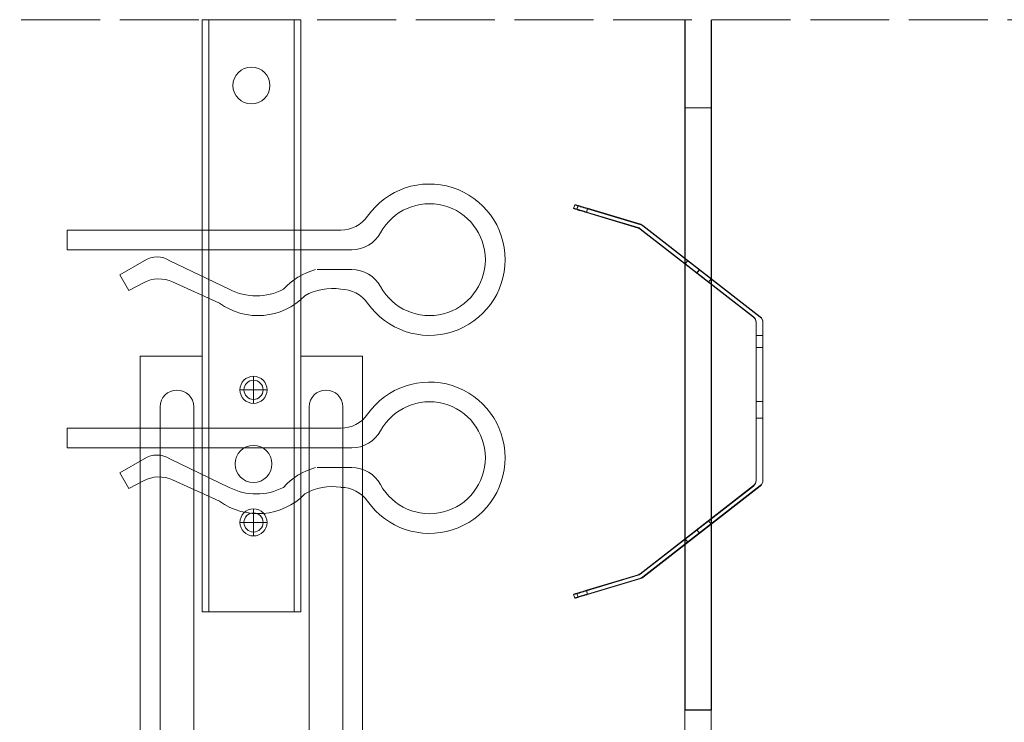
# Model space of a CAD drawing. Header units: millimetres. Extents: x 1525 to 3128, y 652 to 1560.
# Tile 8 of 9: x 2828 to 2978, y 1454 to 1560. Entities that reach past the tile are written whole.
import ezdxf

# ---------------------------------------------------------------- set-up
doc = ezdxf.new("R2010")
doc.units = ezdxf.units.MM
doc.linetypes.add('ACAD_ISO02W100', pattern=[15, 12, -3])
doc.layers.add('_RIGIPS AKCESORIA', color=7, linetype='Continuous', lineweight=18)
doc.layers.add('PRZERYWANA', color=7, linetype='ACAD_ISO02W100', lineweight=9)
doc.layers.add('wełna', color=7, linetype='BATTING')
doc.linetypes.add('BATTING', pattern='A,0.00254,-2.54,[134,ltypeshp.shx,S=2.54,R=0,X=-2.54,Y=0],-5.08,[134,ltypeshp.shx,S=2.54,R=180,X=2.54,Y=0],-2.54', length=10.16254)

# ---------------------------------------------------------------- blocks, each defined once
blk = doc.blocks.new('wieszak noniuszowy widok')
for p, q in [((367.75, 93.63), (382.75, 93.63)), ((367.75, 3.63), (367.75, 93.63)), ((368.75, 3.63), (368.75, 93.63)), ((381.75, 3.63), (381.75, 93.63)), ((382.75, 3.63), (382.75, 93.63)), ((367.75, 42.47), (358.34, 42.47)), ((358.34, -30.29), (358.34, 42.47)), ((392.15, 42.47), (382.75, 42.47)), ((392.15, 42.47), (392.15, -30.29)), ((392.15, 42.47), (392.15, -30.29)), ((374.93, 39.42), (374.93, 35.32)), ((372.87, 37.38), (376.99, 37.38)), ((361.34, -36.95), (361.34, 34.79)), ((361.34, 34.79), (361.34, -36.95)), ((366.47, 34.79), (366.47, -36.95)), ((366.47, -36.95), (366.47, 34.79)), ((384.02, -36.95), (384.02, 34.79)), ((384.02, 34.79), (384.02, -36.95)), ((389.14, 34.79), (389.14, -36.95)), ((389.14, 34.79), (389.14, -36.95)), ((374.93, 19.27), (374.93, 15.17)), ((372.87, 17.23), (376.99, 17.23)), ((367.75, 3.63), (382.75, 3.63)), ((348.22, -30.29), (358.37, -30.29)), ((348.44, -30.29), (348.44, -38.17)), ((349.43, -30.29), (349.43, -38.17)), ((353.28, -30.29), (353.28, -38.17)), ((353.8, -30.29), (353.8, -38.17)), ((357.85, -30.29), (357.85, -63.08)), ((358.37, -30.29), (358.37, -63.08)), ((392.13, -30.29), (392.13, -63.08)), ((392.15, -30.29), (392.15, -60.01)), ((392.15, -30.29), (392.15, -60.01)), ((402.37, -30.29), (392.16, -30.29)), ((392.64, -30.29), (392.64, -63.08)), ((396.7, -30.29), (396.7, -38.17)), ((397.21, -30.29), (397.21, -38.17)), ((401.07, -30.29), (401.07, -38.17)), ((402.06, -30.29), (402.06, -38.17)), ((348.13, -38.17), (355.47, -38.17)), ((350.32, -38.17), (350.32, -45.34)), ((351.68, -45.34), (351.68, -38.17)), ((353.44, -45.34), (353.44, -38.17)), ((355.47, -38.17), (355.47, -45.34)), ((395.03, -45.34), (395.03, -38.17)), ((395.03, -38.17), (402.39, -38.17)), ((397.05, -38.17), (397.05, -45.34)), ((398.82, -38.17), (398.82, -45.34)), ((400.18, -45.34), (400.18, -38.17)), ((348.11, -42.32), (348.14, -42.29)), ((348.11, -42.37), (348.11, -42.32)), ((348.12, -42.43), (348.11, -42.37)), ((348.15, -42.51), (348.12, -42.43)), ((348.14, -42.29), (348.17, -42.28)), ((348.19, -42.61), (348.15, -42.51)), ((348.17, -42.28), (348.23, -42.28)), ((349.22, -42.28), (348.19, -42.28)), ((348.26, -42.72), (348.19, -42.61)), ((348.23, -42.28), (348.31, -42.3)), ((348.34, -42.84), (348.26, -42.72)), ((348.31, -42.3), (348.41, -42.34)), ((348.45, -43), (348.34, -42.84)), ((348.41, -42.34), (348.53, -42.39)), ((348.44, -42.99), (348.44, -60.01)), ((348.58, -43.18), (348.45, -43)), ((349.57, -43.07), (348.5, -43.07)), ((348.53, -42.39), (348.66, -42.46)), ((348.72, -43.37), (348.58, -43.18)), ((348.66, -42.46), (348.81, -42.54)), ((348.89, -43.59), (348.72, -43.37)), ((348.81, -42.54), (348.96, -42.63)), ((348.96, -42.63), (349.14, -42.73)), ((349.15, -42.29), (349.13, -42.32)), ((349.13, -42.32), (349.13, -42.36)), ((349.13, -42.36), (349.14, -42.41)), ((349.14, -42.41), (349.16, -42.47)), ((349.14, -42.73), (349.38, -42.88)), ((349.18, -42.28), (349.15, -42.29)), ((349.16, -42.47), (349.19, -42.54)), ((349.22, -42.28), (349.18, -42.28)), ((349.19, -42.54), (349.24, -42.62)), ((349.28, -42.28), (349.22, -42.28)), ((349.24, -42.62), (349.3, -42.71)), ((349.34, -42.29), (349.28, -42.28)), ((349.3, -42.71), (349.44, -42.91)), ((349.43, -42.32), (349.34, -42.29)), ((349.38, -42.88), (349.66, -43.05)), ((349.52, -42.35), (349.43, -42.32)), ((349.43, -42.9), (349.43, -60.01)), ((349.44, -42.91), (349.55, -43.05)), ((349.62, -42.4), (349.52, -42.35)), ((349.55, -43.05), (349.68, -43.2)), ((349.74, -42.46), (349.62, -42.4)), ((349.66, -43.05), (349.96, -43.25)), ((350.92, -43.07), (349.68, -43.07)), ((349.68, -43.2), (349.82, -43.37)), ((349.88, -42.52), (349.74, -42.46)), ((349.82, -43.37), (349.98, -43.56)), ((350.03, -42.6), (349.88, -42.52)), ((349.96, -43.25), (350.28, -43.46)), ((350.2, -42.69), (350.03, -42.6)), ((350.38, -42.79), (350.2, -42.69)), ((350.58, -42.89), (350.38, -42.79)), ((350.78, -43), (350.58, -42.89)), ((351, -43.12), (350.78, -43)), ((351.23, -43.25), (351, -43.12)), ((351.48, -43.37), (351.23, -43.25)), ((351.99, -43.64), (351.48, -43.37)), ((399.02, -43.37), (398.51, -43.64)), ((399.26, -43.25), (399.02, -43.37)), ((399.49, -43.12), (399.26, -43.25)), ((399.71, -43), (399.49, -43.12)), ((399.58, -43.07), (400.82, -43.07)), ((399.92, -42.89), (399.71, -43)), ((400.12, -42.79), (399.92, -42.89)), ((400.3, -42.69), (400.12, -42.79)), ((400.21, -43.46), (400.54, -43.25)), ((400.46, -42.6), (400.3, -42.69)), ((400.62, -42.52), (400.46, -42.6)), ((400.52, -43.56), (400.68, -43.37)), ((400.54, -43.25), (400.84, -43.05)), ((400.76, -42.46), (400.62, -42.52)), ((400.68, -43.37), (400.82, -43.2)), ((400.88, -42.4), (400.76, -42.46)), ((400.82, -43.2), (400.95, -43.05)), ((400.84, -43.05), (401.12, -42.88)), ((400.98, -42.35), (400.88, -42.4)), ((400.93, -43.07), (402, -43.07)), ((400.95, -43.05), (401.06, -42.91)), ((401.07, -42.32), (400.98, -42.35)), ((401.06, -42.91), (401.2, -42.71)), ((401.15, -42.29), (401.07, -42.32)), ((401.07, -42.9), (401.07, -60.01)), ((401.12, -42.88), (401.36, -42.73)), ((401.22, -42.28), (401.15, -42.29)), ((401.2, -42.71), (401.26, -42.62)), ((401.27, -42.28), (401.22, -42.28)), ((401.26, -42.62), (401.3, -42.54)), ((401.32, -42.28), (401.27, -42.28)), ((401.27, -42.28), (402.31, -42.28)), ((401.3, -42.54), (401.34, -42.47)), ((401.35, -42.29), (401.32, -42.28)), ((401.34, -42.47), (401.36, -42.41)), ((401.36, -42.32), (401.35, -42.29)), ((401.37, -42.36), (401.36, -42.32)), ((401.36, -42.41), (401.37, -42.36)), ((401.36, -42.73), (401.54, -42.63)), ((401.54, -42.63), (401.69, -42.54)), ((401.77, -43.37), (401.61, -43.59)), ((401.69, -42.54), (401.84, -42.46)), ((401.92, -43.18), (401.77, -43.37)), ((401.84, -42.46), (401.97, -42.39)), ((402.05, -43), (401.92, -43.18)), ((401.97, -42.39), (402.09, -42.34)), ((402.16, -42.84), (402.05, -43)), ((402.06, -42.99), (402.06, -60.01)), ((402.09, -42.34), (402.18, -42.3)), ((402.24, -42.72), (402.16, -42.84)), ((402.18, -42.3), (402.26, -42.28)), ((402.3, -42.61), (402.24, -42.72)), ((402.26, -42.28), (402.33, -42.28)), ((402.35, -42.51), (402.3, -42.61)), ((402.33, -42.28), (402.36, -42.29)), ((402.38, -42.43), (402.35, -42.51)), ((402.36, -42.29), (402.39, -42.32)), ((402.39, -42.37), (402.38, -42.43)), ((402.39, -42.32), (402.39, -42.37)), ((349.08, -43.83), (348.89, -43.59)), ((349.28, -44.08), (349.08, -43.83)), ((349.49, -44.34), (349.28, -44.08)), ((349.72, -44.62), (349.49, -44.34)), ((350.01, -44.98), (349.72, -44.62)), ((349.98, -43.56), (350.15, -43.76)), ((350.15, -43.76), (350.34, -43.96)), ((350.28, -43.46), (350.63, -43.68)), ((350.34, -43.96), (350.54, -44.17)), ((350.54, -44.17), (350.75, -44.4)), ((350.63, -43.68), (350.99, -43.91)), ((350.75, -44.4), (350.97, -44.63)), ((350.97, -44.63), (351.19, -44.86)), ((350.99, -43.91), (351.36, -44.14)), ((351.19, -44.86), (351.43, -45.11)), ((351.36, -44.14), (351.74, -44.37)), ((351.74, -44.37), (352.07, -44.57)), ((352.52, -43.92), (351.99, -43.64)), ((352.07, -44.57), (352.41, -44.78)), ((352.41, -44.78), (352.77, -44.98)), ((353.08, -44.19), (352.52, -43.92)), ((353.43, -44.35), (353.08, -44.19)), ((353.8, -44.52), (353.43, -44.35)), ((354.66, -44.92), (353.8, -44.52)), ((353.8, -44.52), (353.8, -60.01)), ((396.7, -44.52), (395.84, -44.92)), ((397.07, -44.35), (396.7, -44.52)), ((396.7, -44.52), (396.7, -60.01)), ((397.42, -44.19), (397.07, -44.35)), ((397.98, -43.92), (397.42, -44.19)), ((397.73, -44.98), (398.09, -44.78)), ((398.51, -43.64), (397.98, -43.92)), ((398.09, -44.78), (398.43, -44.57)), ((398.43, -44.57), (398.76, -44.37)), ((398.76, -44.37), (399.13, -44.14)), ((399.07, -45.11), (399.3, -44.86)), ((399.13, -44.14), (399.51, -43.91)), ((399.3, -44.86), (399.53, -44.63)), ((399.51, -43.91), (399.87, -43.68)), ((399.53, -44.63), (399.74, -44.4)), ((399.74, -44.4), (399.96, -44.17)), ((399.87, -43.68), (400.21, -43.46)), ((399.96, -44.17), (400.16, -43.96)), ((400.16, -43.96), (400.35, -43.76)), ((400.35, -43.76), (400.52, -43.56)), ((400.78, -44.62), (400.49, -44.98)), ((401.01, -44.34), (400.78, -44.62)), ((401.22, -44.08), (401.01, -44.34)), ((401.42, -43.83), (401.22, -44.08)), ((401.61, -43.59), (401.42, -43.83)), ((350.32, -45.34), (350.01, -44.98)), ((351.68, -45.34), (350.32, -45.34)), ((351.43, -45.11), (351.68, -45.34)), ((352.77, -44.98), (353.14, -45.18)), ((353.14, -45.18), (353.28, -45.26)), ((353.28, -45.26), (353.36, -45.3)), ((353.28, -45.26), (353.28, -60.01)), ((353.36, -45.3), (353.44, -45.34)), ((355.47, -45.34), (353.44, -45.34)), ((355.47, -45.34), (354.66, -44.92)), ((395.84, -44.92), (395.03, -45.34)), ((395.03, -45.34), (397.05, -45.34)), ((397.05, -45.34), (397.13, -45.3)), ((397.13, -45.3), (397.21, -45.26)), ((397.21, -45.26), (397.36, -45.18)), ((397.21, -45.26), (397.21, -60.01)), ((397.36, -45.18), (397.73, -44.98)), ((398.82, -45.34), (399.07, -45.11)), ((398.82, -45.34), (400.18, -45.34)), ((400.49, -44.98), (400.18, -45.34)), ((348.11, -60.01), (361.93, -60.01)), ((355.57, -63.08), (355.57, -60.01)), ((356.08, -60.01), (356.08, -63.08)), ((361.93, -60.01), (361.93, -61.55)), ((361.93, -60.01), (361.93, -61.55)), ((388.57, -60.01), (388.57, -61.55)), ((402.39, -60.01), (388.57, -60.01)), ((388.57, -60.01), (388.57, -61.55)), ((394.42, -63.08), (394.42, -60.01)), ((394.93, -60.01), (394.93, -63.08)), ((370.64, -61.55), (361.93, -61.55)), ((370.64, -61.55), (370.64, -63.08)), ((370.64, -61.55), (370.64, -63.08)), ((388.57, -61.55), (379.86, -61.55)), ((379.86, -61.55), (379.86, -63.08)), ((379.86, -61.55), (379.86, -63.08)), ((357.85, -63.08), (355.57, -63.08)), ((356.08, -63.08), (355.57, -63.08)), ((356.08, -63.08), (358.37, -63.08)), ((358.37, -63.08), (357.85, -63.08)), ((379.86, -63.08), (370.64, -63.08)), ((370.64, -63.08), (379.86, -63.08)), ((392.13, -63.08), (394.42, -63.08)), ((392.64, -63.08), (392.13, -63.08)), ((394.93, -63.08), (392.64, -63.08)), ((394.93, -63.08), (394.42, -63.08))]:
    blk.add_line(p, q)
for centre, radius in [((375.25, 83.63), 2.81), ((374.93, 37.38), 2.06), ((374.93, 37.38), 1.46), ((374.93, 26.11), 2.81), ((374.93, 17.23), 2.06), ((374.93, 17.23), 1.46)]:
    blk.add_circle(centre, radius)
for centre, start, end in [((363.91, 34.79), 0, 180), ((386.58, 34.79), 0, 180), ((363.91, -36.95), 180, 0), ((386.58, -36.95), 180, 0)]:
    blk.add_arc(centre, 2.56, start, end)
blk = doc.blocks.new('klamra')
at = {"layer": '_RIGIPS AKCESORIA'}
for p, q in [((6831.19, 2764.92), (6831.19, 2808.19)), ((6834.19, 2802.92), (6834.19, 2808.19)), ((6828.19, 2764.92), (6828.19, 2806.53)), ((6832.87, 2780.55), (6837.19, 2789.57)), ((6839.31, 2788.09), (6836.06, 2780.95)), ((6832.86, 2776.63), (6835, 2772.92)), ((6836.19, 2776.54), (6837.38, 2774.29)), ((6835, 2772.92), (6837.38, 2774.29)), ((6831.19, 2764.92), (6828.19, 2764.92))]:
    blk.add_line(p, q, dxfattribs=at)
for centre, radius, start, end in [((6832.69, 2820.02), 11.5, 305.1527, 234.8473), ((6832.69, 2820.02), 8.5, 298.7822, 241.2178), ((6826.19, 2808.19), 5, 0, 61.2178), ((6839.19, 2808.19), 5, 118.7822, 180), ((6823.19, 2806.53), 5, 0, 54.8473), ((6842.19, 2806.53), 5, 125.1527, 180), ((6845.23, 2805.18), 8.16, 170.4436, 210.2847), ((6843.93, 2805.32), 10.09, 195.2653, 228.1308), ((6831.19, 2793.92), 10, 324.3132, 45.573), ((6829.23, 2793.69), 8.97, 332.6387, 27.3613), ((6835.87, 2778.58), 3.59, 146.8414, 212.9715), ((6840.61, 2778.88), 5, 155.5109, 207.8622)]:
    blk.add_arc(centre, radius, start, end, dxfattribs=at)
blk = doc.blocks.new('Sprezyna 2 bok')
at = {"lineweight": 0}
for points in [[(-77.71, 92.32), (-77.54, 92.87)], [(-75.58, 92.25), (-67.5, 89.83), (-67.5, 89.9), (-75.58, 92.33), (-75.7, 92.36), (-75.82, 92.39), (-75.93, 92.42), (-76.04, 92.46), (-76.15, 92.49), (-76.25, 92.52), (-76.35, 92.55), (-76.45, 92.57), (-76.54, 92.6), (-76.63, 92.63), (-76.71, 92.65), (-76.79, 92.67), (-76.87, 92.69), (-76.94, 92.72), (-77, 92.73), (-77.07, 92.75), (-77.13, 92.77), (-77.19, 92.78), (-77.23, 92.8), (-77.28, 92.81), (-77.33, 92.82), (-77.37, 92.83), (-77.41, 92.84), (-77.44, 92.85), (-77.46, 92.86), (-77.49, 92.87), (-77.5, 92.87), (-77.52, 92.87), (-77.53, 92.87), (-77.54, 92.87), (-77.53, 92.87), (-77.52, 92.87), (-77.5, 92.86), (-77.49, 92.85), (-77.46, 92.84), (-77.44, 92.83), (-77.41, 92.82), (-77.37, 92.81), (-77.33, 92.8), (-77.28, 92.78), (-77.23, 92.77), (-77.19, 92.75), (-77.13, 92.73), (-77.07, 92.71), (-77, 92.69), (-76.94, 92.67), (-76.87, 92.65), (-76.79, 92.63), (-76.71, 92.6), (-76.63, 92.57), (-76.54, 92.55), (-76.45, 92.51), (-76.35, 92.49), (-76.25, 92.46), (-76.15, 92.42), (-76.04, 92.39), (-75.93, 92.36), (-75.82, 92.33), (-75.7, 92.28), (-75.58, 92.25)], [(-75.74, 91.69), (-75.87, 91.73), (-75.99, 91.76), (-76.1, 91.79), (-76.21, 91.83), (-76.32, 91.87), (-76.42, 91.9), (-76.52, 91.92), (-76.61, 91.96), (-76.7, 91.99), (-76.79, 92.01), (-76.87, 92.04), (-76.96, 92.06), (-77.03, 92.09), (-77.1, 92.11), (-77.18, 92.14), (-77.23, 92.15), (-77.3, 92.17), (-77.36, 92.19), (-77.41, 92.21), (-77.46, 92.23), (-77.5, 92.23), (-77.54, 92.25), (-77.57, 92.26), (-77.6, 92.28), (-77.63, 92.28), (-77.65, 92.29), (-77.67, 92.3), (-77.68, 92.3), (-77.7, 92.31), (-77.71, 92.32), (-77.7, 92.32), (-77.68, 92.31), (-77.67, 92.31), (-77.65, 92.3), (-77.63, 92.3), (-77.6, 92.29), (-77.57, 92.28), (-77.54, 92.28), (-77.5, 92.26), (-77.46, 92.25), (-77.41, 92.23), (-77.36, 92.23), (-77.3, 92.21), (-77.23, 92.19), (-77.18, 92.17), (-77.1, 92.15), (-77.03, 92.14), (-76.96, 92.11), (-76.87, 92.09), (-76.79, 92.06), (-76.7, 92.04), (-76.61, 92.01), (-76.52, 91.99), (-76.42, 91.96), (-76.32, 91.93), (-76.21, 91.9), (-76.1, 91.87), (-75.99, 91.83), (-75.87, 91.8), (-75.74, 91.76), (-67.88, 89.4), (-67.88, 89.33)], [(-77.19, 92.18), (-77.03, 92.74)], [(-77.19, 92.14), (-77.03, 92.7)], [(-75.74, 91.76), (-75.58, 92.33)], [(-75.58, 92.25), (-75.74, 91.69), (-67.88, 89.33)], [(-67.17, 89.73), (-67.33, 89.83), (-67.5, 89.9)], [(-67.41, 89.8), (-67.41, 89.87)], [(-67.88, 89.4), (-67.71, 89.34), (-67.56, 89.23)], [(-67.56, 89.16), (-67.71, 89.25), (-67.88, 89.33)], [(-67.79, 89.3), (-67.79, 89.37)], [(-67.71, 89.25), (-67.71, 89.34)], [(-67.63, 89.21), (-67.63, 89.29)], [(-50.34, 75.76), (-67.56, 89.16), (-67.56, 89.23), (-50.34, 75.84), (-50.34, 75.76)], [(-67.56, 89.16), (-67.56, 89.23)], [(-67.5, 89.83), (-67.33, 89.75), (-67.17, 89.66)], [(-67.33, 89.75), (-67.33, 89.83)], [(-67.25, 89.7), (-67.25, 89.78)], [(-67.17, 89.66), (-49.32, 75.76), (-49.32, 75.84), (-67.17, 89.73), (-67.17, 89.66)], [(-67.17, 89.66), (-67.17, 89.73)], [(-60.72, 83.88), (-60.33, 84.37)], [(-58.96, 82.5), (-58.89, 82.44), (-58.82, 82.39), (-58.75, 82.33), (-58.67, 82.27), (-58.6, 82.21), (-58.53, 82.16), (-58.46, 82.1), (-58.39, 82.05), (-58.32, 81.99), (-58.25, 81.94), (-58.18, 81.89), (-58.12, 81.84), (-58.05, 81.79), (-57.99, 81.74), (-57.93, 81.7), (-57.87, 81.65), (-57.81, 81.61), (-57.76, 81.56), (-57.71, 81.52), (-57.65, 81.48), (-57.6, 81.44), (-57.56, 81.41), (-57.51, 81.37), (-57.47, 81.34), (-57.43, 81.31), (-57.4, 81.28), (-57.36, 81.26), (-57.33, 81.23), (-57.3, 81.21), (-57.27, 81.19), (-57.25, 81.17), (-57.23, 81.16), (-57.21, 81.15), (-57.2, 81.13), (-57.19, 81.12), (-57.18, 81.12), (-57.17, 81.12), (-57.17, 81.12), (-57.18, 81.12), (-57.19, 81.13), (-57.21, 81.15), (-57.22, 81.16), (-57.24, 81.17), (-57.26, 81.19), (-57.29, 81.21), (-57.31, 81.23), (-57.35, 81.26), (-57.38, 81.28), (-57.41, 81.31), (-57.45, 81.34), (-57.49, 81.37), (-57.53, 81.41), (-57.58, 81.44), (-57.63, 81.48), (-57.68, 81.52), (-57.73, 81.56), (-57.79, 81.61), (-57.85, 81.65), (-57.9, 81.7), (-57.96, 81.74), (-58.03, 81.79), (-58.09, 81.84), (-58.16, 81.89), (-58.22, 81.94), (-58.29, 81.99), (-58.35, 82.05), (-58.43, 82.1), (-58.49, 82.16), (-58.57, 82.21), (-58.64, 82.27), (-58.71, 82.33), (-58.79, 82.39), (-58.86, 82.44), (-58.93, 82.5), (-59.01, 82.56), (-59.08, 82.61), (-59.15, 82.66), (-59.22, 82.72), (-59.29, 82.78), (-59.37, 82.84), (-59.44, 82.89), (-59.51, 82.94), (-59.58, 83), (-59.65, 83.05), (-59.71, 83.11), (-59.78, 83.15), (-59.84, 83.2), (-59.9, 83.25), (-59.97, 83.3), (-60.02, 83.34), (-60.08, 83.39), (-60.14, 83.43), (-60.19, 83.47), (-60.24, 83.51), (-60.29, 83.55), (-60.33, 83.59), (-60.38, 83.62), (-60.42, 83.65), (-60.47, 83.68), (-60.5, 83.71), (-60.53, 83.74), (-60.56, 83.76), (-60.6, 83.79), (-60.62, 83.8), (-60.65, 83.82), (-60.66, 83.83), (-60.68, 83.85), (-60.69, 83.86), (-60.7, 83.87), (-60.71, 83.88), (-60.72, 83.88), (-60.71, 83.87), (-60.7, 83.86), (-60.69, 83.85), (-60.67, 83.83), (-60.65, 83.82), (-60.63, 83.8), (-60.6, 83.79), (-60.58, 83.76), (-60.55, 83.74), (-60.51, 83.71), (-60.48, 83.68), (-60.44, 83.65), (-60.4, 83.62), (-60.36, 83.59), (-60.31, 83.55), (-60.26, 83.51), (-60.21, 83.47), (-60.16, 83.43), (-60.11, 83.39), (-60.05, 83.34), (-59.99, 83.3), (-59.93, 83.25), (-59.87, 83.2), (-59.8, 83.15), (-59.74, 83.11), (-59.67, 83.05), (-59.61, 83), (-59.54, 82.94), (-59.47, 82.89), (-59.4, 82.84), (-59.33, 82.78), (-59.25, 82.72), (-59.18, 82.66), (-59.11, 82.61), (-59.03, 82.56), (-58.96, 82.5)], [(-58.57, 82.99), (-58.5, 82.93), (-58.43, 82.88), (-58.36, 82.82), (-58.29, 82.76), (-58.21, 82.7), (-58.14, 82.66), (-58.07, 82.6), (-58, 82.54), (-57.94, 82.49), (-57.86, 82.43), (-57.8, 82.39), (-57.73, 82.34), (-57.67, 82.29), (-57.61, 82.24), (-57.54, 82.19), (-57.49, 82.15), (-57.43, 82.1), (-57.37, 82.06), (-57.32, 82.02), (-57.26, 81.98), (-57.21, 81.93), (-57.17, 81.9), (-57.12, 81.87), (-57.08, 81.84), (-57.04, 81.8), (-57.01, 81.78), (-56.98, 81.75), (-56.94, 81.73), (-56.91, 81.71), (-56.89, 81.69), (-56.86, 81.66), (-56.85, 81.66), (-56.83, 81.64), (-56.81, 81.63), (-56.81, 81.62), (-56.8, 81.62), (-56.79, 81.62), (-56.79, 81.61), (-56.79, 81.62), (-56.8, 81.62), (-56.81, 81.63), (-56.82, 81.64), (-56.84, 81.66), (-56.85, 81.66), (-56.88, 81.69), (-56.9, 81.71), (-56.93, 81.73), (-56.96, 81.75), (-56.99, 81.78), (-57.03, 81.8), (-57.07, 81.84), (-57.11, 81.87), (-57.15, 81.9), (-57.2, 81.93), (-57.25, 81.98), (-57.3, 82.02), (-57.35, 82.06), (-57.4, 82.1), (-57.46, 82.15), (-57.52, 82.19), (-57.58, 82.24), (-57.64, 82.29), (-57.71, 82.34), (-57.77, 82.39), (-57.84, 82.43), (-57.9, 82.49), (-57.97, 82.54), (-58.04, 82.6), (-58.11, 82.66), (-58.18, 82.7), (-58.25, 82.76), (-58.33, 82.82), (-58.4, 82.88), (-58.48, 82.93), (-58.55, 82.99), (-58.62, 83.05), (-58.69, 83.11), (-58.76, 83.16), (-58.84, 83.22), (-58.91, 83.28), (-58.98, 83.33), (-59.06, 83.38), (-59.12, 83.44), (-59.2, 83.49), (-59.26, 83.55), (-59.33, 83.6), (-59.39, 83.65), (-59.46, 83.7), (-59.52, 83.74), (-59.58, 83.79), (-59.64, 83.84), (-59.7, 83.88), (-59.75, 83.92), (-59.8, 83.97), (-59.86, 84.01), (-59.91, 84.05), (-59.95, 84.08), (-60, 84.11), (-60.04, 84.15), (-60.08, 84.18), (-60.11, 84.2), (-60.15, 84.24), (-60.18, 84.26), (-60.21, 84.28), (-60.24, 84.3), (-60.26, 84.32), (-60.28, 84.33), (-60.29, 84.34), (-60.31, 84.35), (-60.32, 84.36), (-60.33, 84.37), (-60.33, 84.37), (-60.33, 84.37), (-60.33, 84.36), (-60.32, 84.35), (-60.3, 84.34), (-60.29, 84.33), (-60.27, 84.32), (-60.24, 84.3), (-60.22, 84.28), (-60.2, 84.26), (-60.16, 84.24), (-60.13, 84.2), (-60.1, 84.18), (-60.06, 84.15), (-60.02, 84.11), (-59.97, 84.08), (-59.93, 84.05), (-59.88, 84.01), (-59.83, 83.97), (-59.78, 83.92), (-59.72, 83.88), (-59.66, 83.84), (-59.61, 83.79), (-59.55, 83.74), (-59.48, 83.7), (-59.42, 83.65), (-59.35, 83.6), (-59.29, 83.55), (-59.22, 83.49), (-59.16, 83.44), (-59.08, 83.38), (-59.02, 83.33), (-58.94, 83.28), (-58.87, 83.22), (-58.8, 83.16), (-58.72, 83.11), (-58.65, 83.05), (-58.57, 82.99)], [(-58.95, 82.51), (-58.57, 83.01)], [(-58.95, 82.48), (-58.57, 82.98)], [(-57.17, 81.12), (-56.79, 81.61)], [(-50.34, 75.84), (-50.17, 75.68), (-50.05, 75.48), (-49.98, 75.26), (-49.94, 75.03)], [(-49.94, 74.96), (-49.98, 75.19), (-50.05, 75.41), (-50.17, 75.61), (-50.34, 75.76)], [(-50.17, 75.61), (-50.17, 75.68)], [(-50.05, 75.41), (-50.05, 75.48)], [(-49.98, 75.19), (-49.98, 75.26)], [(-49.94, 50.92), (-49.94, 74.96), (-49.94, 75.03), (-49.94, 51), (-49.94, 50.92)], [(-49.94, 74.96), (-49.94, 75.03)], [(-48.93, 75.03), (-48.95, 75.26), (-49.03, 75.48), (-49.15, 75.68), (-49.32, 75.84)], [(-49.32, 75.76), (-49.15, 75.61), (-49.03, 75.41), (-48.95, 75.19), (-48.93, 74.96)], [(-49.15, 75.61), (-49.15, 75.68)], [(-49.03, 75.41), (-49.03, 75.48)], [(-48.95, 75.19), (-48.95, 75.26)], [(-48.93, 74.96), (-48.93, 50.92), (-48.93, 51), (-48.93, 75.03), (-48.93, 74.96)], [(-48.93, 74.96), (-48.93, 75.03)], [(-49.94, 71.18), (-49.94, 71.58), (-49.94, 71.97), (-49.94, 72.34), (-49.94, 72.68), (-49.94, 72.99), (-49.94, 73.25), (-49.94, 73.45), (-49.94, 73.61), (-49.94, 73.71), (-49.94, 73.73), (-49.94, 73.71), (-49.94, 73.61), (-49.94, 73.45), (-49.94, 73.25), (-49.94, 72.99), (-49.94, 72.68), (-49.94, 72.34), (-49.94, 71.97), (-49.94, 71.58), (-49.94, 71.18), (-48.93, 71.18)], [(-49.94, 71.18), (-49.94, 71.58), (-49.94, 71.97), (-49.94, 72.34), (-49.94, 72.68), (-49.94, 72.99), (-49.94, 73.25), (-49.94, 73.45), (-49.94, 73.61), (-49.94, 73.71), (-49.94, 73.73), (-49.94, 73.71), (-49.94, 73.61), (-49.94, 73.45), (-49.94, 73.25), (-49.94, 72.99), (-49.94, 72.68), (-49.94, 72.34), (-49.94, 71.97), (-49.94, 71.58), (-49.94, 71.18), (-48.93, 71.18)], [(-48.93, 72.99), (-49.94, 72.99), (-48.93, 72.99)], [(-48.93, 72.99), (-49.94, 72.99), (-48.93, 72.99)], [(-49.94, 69.62), (-49.94, 69.27), (-49.94, 68.92), (-49.94, 68.6), (-49.94, 68.31), (-49.94, 68.06), (-49.94, 67.85), (-49.94, 67.7), (-49.94, 67.61), (-49.94, 67.58), (-49.94, 67.61), (-49.94, 67.7), (-49.94, 67.85), (-49.94, 68.06), (-49.94, 68.31), (-49.94, 68.6), (-49.94, 68.92), (-49.94, 69.27), (-49.94, 69.62), (-49.94, 69.98), (-49.94, 70.32), (-49.94, 70.64), (-49.94, 70.94), (-49.94, 71.19), (-49.94, 71.4), (-49.94, 71.54), (-49.94, 71.63), (-49.94, 71.67), (-49.94, 71.63), (-49.94, 71.54), (-49.94, 71.4), (-49.94, 71.19), (-49.94, 70.94), (-49.94, 70.64), (-49.94, 70.32), (-49.94, 69.98), (-49.94, 69.62)], [(-49.94, 65.52), (-49.94, 65.45), (-49.94, 65.32), (-49.94, 65.13), (-49.94, 64.9), (-49.94, 64.61), (-49.94, 64.28), (-49.94, 63.92), (-49.94, 63.54), (-49.94, 63.14), (-49.94, 62.75), (-49.94, 62.36), (-49.94, 61.97), (-49.94, 61.62), (-49.94, 61.3), (-49.94, 61.02), (-49.94, 60.79), (-49.94, 60.61), (-49.94, 60.49), (-49.94, 60.43), (-49.94, 60.43), (-49.94, 60.5), (-49.94, 60.62), (-49.94, 60.8), (-49.94, 61.04), (-49.94, 61.32), (-49.94, 61.65), (-49.94, 62), (-49.94, 62.38), (-49.94, 62.78), (-49.94, 63.18), (-49.94, 63.57), (-49.94, 63.95), (-49.94, 64.31), (-49.94, 64.63), (-49.94, 64.91), (-49.94, 65.15), (-49.94, 65.33), (-49.94, 65.46), (-49.94, 65.53)], [(-48.93, 62.74), (-48.93, 62.34), (-48.93, 61.96), (-48.93, 61.58), (-48.93, 61.23), (-48.93, 60.9), (-48.93, 60.62), (-48.93, 60.38), (-48.93, 60.19), (-48.93, 60.05), (-48.93, 59.96), (-48.93, 59.93), (-48.93, 59.96), (-48.93, 60.05), (-48.93, 60.19), (-48.93, 60.38), (-48.93, 60.62), (-48.93, 60.9), (-48.93, 61.23), (-48.93, 61.58), (-48.93, 61.96), (-48.93, 62.34), (-48.93, 62.74), (-48.93, 63.14), (-48.93, 63.54), (-48.93, 63.91), (-48.93, 64.27), (-48.93, 64.58), (-48.93, 64.87), (-48.93, 65.11), (-48.93, 65.31), (-48.93, 65.44), (-48.93, 65.53), (-48.93, 65.56), (-48.93, 65.53), (-48.93, 65.44), (-48.93, 65.31), (-48.93, 65.11), (-48.93, 64.87), (-48.93, 64.58), (-48.93, 64.27), (-48.93, 63.91), (-48.93, 63.54), (-48.93, 63.14), (-48.93, 62.74)], [(-48.93, 65.52), (-48.93, 65.53), (-48.93, 65.46), (-48.93, 65.33), (-48.93, 65.15), (-48.93, 64.91), (-48.93, 64.63), (-48.93, 64.31), (-48.93, 63.95), (-48.93, 63.57), (-48.93, 63.18), (-48.93, 62.78), (-48.93, 62.38), (-48.93, 62), (-48.93, 61.65), (-48.93, 61.32), (-48.93, 61.04), (-48.93, 60.8), (-48.93, 60.62), (-48.93, 60.5), (-48.93, 60.43), (-48.93, 60.43), (-48.93, 60.49), (-48.93, 60.61), (-48.93, 60.79), (-48.93, 61.02), (-48.93, 61.3), (-48.93, 61.62), (-48.93, 61.97), (-48.93, 62.36), (-48.93, 62.75), (-48.93, 63.14), (-48.93, 63.54), (-48.93, 63.92), (-48.93, 64.28), (-48.93, 64.61), (-48.93, 64.9), (-48.93, 65.13), (-48.93, 65.32), (-48.93, 65.45), (-48.93, 65.52)], [(-49.94, 62.99), (-48.93, 62.99)], [(-49.94, 62.96), (-48.93, 62.96)], [(-49.94, 60.43), (-48.93, 60.43)], [(-49.94, 56.33), (-49.94, 55.98), (-49.94, 55.64), (-49.94, 55.31), (-49.94, 55.02), (-49.94, 54.77), (-49.94, 54.56), (-49.94, 54.42), (-49.94, 54.32), (-49.94, 54.28), (-49.94, 54.32), (-49.94, 54.42), (-49.94, 54.56), (-49.94, 54.77), (-49.94, 55.02), (-49.94, 55.31), (-49.94, 55.64), (-49.94, 55.98), (-49.94, 56.33), (-49.94, 56.69), (-49.94, 57.04), (-49.94, 57.35), (-49.94, 57.65), (-49.94, 57.9), (-49.94, 58.1), (-49.94, 58.26), (-49.94, 58.35), (-49.94, 58.38), (-49.94, 58.35), (-49.94, 58.26), (-49.94, 58.1), (-49.94, 57.9), (-49.94, 57.65), (-49.94, 57.35), (-49.94, 57.04), (-49.94, 56.69), (-49.94, 56.33)], [(-50.34, 50.19), (-50.17, 50.35), (-50.05, 50.55), (-49.98, 50.76), (-49.94, 51)], [(-49.94, 50.92), (-49.98, 50.69), (-50.05, 50.48), (-50.17, 50.28), (-50.34, 50.12)], [(-49.94, 50.92), (-49.94, 51)], [(-48.93, 51), (-48.95, 50.76), (-49.03, 50.55), (-49.15, 50.35), (-49.32, 50.19)], [(-49.32, 50.12), (-49.15, 50.28), (-49.03, 50.48), (-48.95, 50.69), (-48.93, 50.92)], [(-48.93, 50.92), (-48.93, 51)], [(-67.56, 36.72), (-50.34, 50.12), (-50.34, 50.19), (-67.56, 36.8), (-67.56, 36.72)], [(-49.32, 50.12), (-67.17, 36.23), (-67.17, 36.3), (-49.32, 50.19), (-49.32, 50.12)], [(-50.17, 50.28), (-50.17, 50.35)], [(-50.05, 50.48), (-50.05, 50.55)], [(-49.98, 50.69), (-49.98, 50.76)], [(-49.15, 50.28), (-49.15, 50.35)], [(-49.03, 50.48), (-49.03, 50.55)], [(-48.95, 50.69), (-48.95, 50.76)], [(-58.96, 43.45), (-59.03, 43.4), (-59.11, 43.35), (-59.18, 43.29), (-59.25, 43.23), (-59.33, 43.17), (-59.4, 43.12), (-59.47, 43.06), (-59.54, 43.01), (-59.61, 42.95), (-59.67, 42.9), (-59.74, 42.85), (-59.8, 42.8), (-59.87, 42.75), (-59.93, 42.7), (-59.99, 42.65), (-60.05, 42.61), (-60.11, 42.56), (-60.16, 42.52), (-60.21, 42.48), (-60.26, 42.44), (-60.31, 42.4), (-60.36, 42.36), (-60.4, 42.33), (-60.44, 42.3), (-60.48, 42.27), (-60.51, 42.24), (-60.55, 42.22), (-60.58, 42.19), (-60.6, 42.17), (-60.63, 42.15), (-60.65, 42.13), (-60.67, 42.12), (-60.69, 42.1), (-60.7, 42.09), (-60.71, 42.08), (-60.72, 42.08), (-60.71, 42.08), (-60.7, 42.08), (-60.69, 42.09), (-60.68, 42.1), (-60.66, 42.12), (-60.65, 42.13), (-60.62, 42.15), (-60.6, 42.17), (-60.56, 42.19), (-60.53, 42.22), (-60.5, 42.24), (-60.47, 42.27), (-60.42, 42.3), (-60.38, 42.33), (-60.33, 42.36), (-60.29, 42.4), (-60.24, 42.44), (-60.19, 42.48), (-60.14, 42.52), (-60.08, 42.56), (-60.02, 42.61), (-59.97, 42.65), (-59.9, 42.7), (-59.84, 42.75), (-59.78, 42.8), (-59.71, 42.85), (-59.65, 42.9), (-59.58, 42.95), (-59.51, 43.01), (-59.44, 43.06), (-59.37, 43.12), (-59.29, 43.17), (-59.22, 43.23), (-59.15, 43.29), (-59.08, 43.35), (-59.01, 43.4), (-58.93, 43.45), (-58.86, 43.51), (-58.79, 43.57), (-58.71, 43.62), (-58.64, 43.68), (-58.57, 43.74), (-58.49, 43.8), (-58.43, 43.85), (-58.35, 43.9), (-58.29, 43.96), (-58.22, 44.01), (-58.16, 44.07), (-58.09, 44.12), (-58.03, 44.16), (-57.96, 44.21), (-57.9, 44.25), (-57.85, 44.3), (-57.79, 44.34), (-57.73, 44.39), (-57.68, 44.43), (-57.63, 44.48), (-57.58, 44.51), (-57.53, 44.55), (-57.49, 44.58), (-57.45, 44.61), (-57.41, 44.64), (-57.38, 44.67), (-57.35, 44.7), (-57.31, 44.72), (-57.29, 44.75), (-57.26, 44.76), (-57.24, 44.78), (-57.22, 44.79), (-57.21, 44.81), (-57.19, 44.82), (-57.18, 44.83), (-57.17, 44.84), (-57.18, 44.84), (-57.19, 44.83), (-57.2, 44.82), (-57.21, 44.81), (-57.23, 44.79), (-57.25, 44.78), (-57.27, 44.76), (-57.3, 44.75), (-57.33, 44.72), (-57.36, 44.7), (-57.4, 44.67), (-57.43, 44.64), (-57.47, 44.61), (-57.51, 44.58), (-57.56, 44.55), (-57.6, 44.51), (-57.65, 44.48), (-57.71, 44.43), (-57.76, 44.39), (-57.81, 44.34), (-57.87, 44.3), (-57.93, 44.25), (-57.99, 44.21), (-58.05, 44.16), (-58.12, 44.12), (-58.18, 44.07), (-58.25, 44.01), (-58.32, 43.96), (-58.39, 43.9), (-58.46, 43.85), (-58.53, 43.8), (-58.6, 43.74), (-58.67, 43.68), (-58.75, 43.62), (-58.82, 43.57), (-58.89, 43.51), (-58.96, 43.45)], [(-58.57, 42.96), (-58.65, 42.9), (-58.72, 42.85), (-58.8, 42.79), (-58.87, 42.73), (-58.94, 42.67), (-59.02, 42.63), (-59.08, 42.57), (-59.16, 42.51), (-59.22, 42.46), (-59.29, 42.4), (-59.35, 42.35), (-59.42, 42.31), (-59.48, 42.26), (-59.55, 42.21), (-59.61, 42.16), (-59.66, 42.11), (-59.72, 42.07), (-59.78, 42.03), (-59.83, 41.99), (-59.88, 41.95), (-59.93, 41.9), (-59.97, 41.87), (-60.02, 41.84), (-60.06, 41.81), (-60.1, 41.77), (-60.13, 41.75), (-60.16, 41.72), (-60.2, 41.7), (-60.22, 41.68), (-60.24, 41.65), (-60.27, 41.63), (-60.29, 41.63), (-60.3, 41.61), (-60.32, 41.6), (-60.33, 41.59), (-60.33, 41.59), (-60.33, 41.58), (-60.33, 41.59), (-60.32, 41.59), (-60.31, 41.6), (-60.29, 41.61), (-60.28, 41.63), (-60.26, 41.63), (-60.24, 41.65), (-60.21, 41.68), (-60.18, 41.7), (-60.15, 41.72), (-60.11, 41.75), (-60.08, 41.77), (-60.04, 41.81), (-60, 41.84), (-59.95, 41.87), (-59.91, 41.9), (-59.86, 41.95), (-59.8, 41.99), (-59.75, 42.03), (-59.7, 42.07), (-59.64, 42.11), (-59.58, 42.16), (-59.52, 42.21), (-59.46, 42.26), (-59.39, 42.31), (-59.33, 42.35), (-59.26, 42.4), (-59.2, 42.46), (-59.12, 42.51), (-59.06, 42.57), (-58.98, 42.63), (-58.91, 42.67), (-58.84, 42.73), (-58.76, 42.79), (-58.69, 42.85), (-58.62, 42.9), (-58.55, 42.96), (-58.48, 43.02), (-58.4, 43.08), (-58.33, 43.13), (-58.25, 43.19), (-58.18, 43.25), (-58.11, 43.3), (-58.04, 43.35), (-57.97, 43.41), (-57.9, 43.46), (-57.84, 43.52), (-57.77, 43.57), (-57.71, 43.62), (-57.64, 43.66), (-57.58, 43.71), (-57.52, 43.76), (-57.46, 43.81), (-57.4, 43.85), (-57.35, 43.89), (-57.3, 43.94), (-57.25, 43.98), (-57.2, 44.02), (-57.15, 44.05), (-57.11, 44.08), (-57.07, 44.12), (-57.03, 44.15), (-56.99, 44.17), (-56.96, 44.2), (-56.93, 44.22), (-56.9, 44.25), (-56.88, 44.26), (-56.85, 44.29), (-56.84, 44.3), (-56.82, 44.31), (-56.81, 44.32), (-56.8, 44.33), (-56.79, 44.34), (-56.79, 44.34), (-56.79, 44.34), (-56.8, 44.34), (-56.81, 44.33), (-56.81, 44.32), (-56.83, 44.31), (-56.85, 44.3), (-56.86, 44.29), (-56.89, 44.26), (-56.91, 44.25), (-56.94, 44.22), (-56.98, 44.2), (-57.01, 44.17), (-57.04, 44.15), (-57.08, 44.12), (-57.12, 44.08), (-57.17, 44.05), (-57.21, 44.02), (-57.26, 43.98), (-57.32, 43.94), (-57.37, 43.89), (-57.43, 43.85), (-57.49, 43.81), (-57.54, 43.76), (-57.61, 43.71), (-57.67, 43.66), (-57.73, 43.62), (-57.8, 43.57), (-57.86, 43.52), (-57.94, 43.46), (-58, 43.41), (-58.07, 43.35), (-58.14, 43.3), (-58.21, 43.25), (-58.29, 43.19), (-58.36, 43.13), (-58.43, 43.08), (-58.5, 43.02), (-58.57, 42.96)], [(-58.95, 43.47), (-58.57, 42.97)], [(-58.95, 43.44), (-58.57, 42.94)], [(-57.17, 44.84), (-56.79, 44.34)], [(-60.72, 42.08), (-60.33, 41.58)], [(-75.58, 33.63), (-75.74, 34.19), (-67.88, 36.55), (-67.88, 36.62), (-75.74, 34.27)], [(-75.58, 33.71), (-67.5, 36.13), (-67.5, 36.06), (-67.33, 36.12), (-67.17, 36.23)], [(-75.58, 33.63), (-67.5, 36.06)], [(-67.88, 36.62), (-67.71, 36.7), (-67.56, 36.8)], [(-67.56, 36.72), (-67.71, 36.62), (-67.88, 36.55)], [(-67.79, 36.58), (-67.79, 36.66)], [(-67.71, 36.62), (-67.71, 36.7)], [(-67.63, 36.67), (-67.63, 36.75)], [(-67.56, 36.72), (-67.56, 36.8)], [(-67.17, 36.3), (-67.33, 36.21), (-67.5, 36.13)], [(-67.41, 36.09), (-67.41, 36.16)], [(-67.33, 36.12), (-67.33, 36.21)], [(-67.25, 36.17), (-67.25, 36.25)], [(-67.17, 36.23), (-67.17, 36.3)], [(-75.74, 34.19), (-75.87, 34.16), (-75.99, 34.13), (-76.1, 34.09), (-76.21, 34.06), (-76.32, 34.03), (-76.42, 34), (-76.52, 33.97), (-76.61, 33.94), (-76.7, 33.91), (-76.79, 33.89), (-76.87, 33.86), (-76.96, 33.84), (-77.03, 33.82), (-77.1, 33.8), (-77.18, 33.78), (-77.23, 33.77), (-77.3, 33.75), (-77.36, 33.73), (-77.41, 33.72), (-77.46, 33.7), (-77.5, 33.69), (-77.54, 33.68), (-77.57, 33.68), (-77.6, 33.67), (-77.63, 33.66), (-77.65, 33.65), (-77.67, 33.65), (-77.68, 33.64), (-77.7, 33.64), (-77.71, 33.64), (-77.7, 33.64), (-77.7, 33.65), (-77.68, 33.65), (-77.67, 33.66), (-77.65, 33.67), (-77.63, 33.68), (-77.6, 33.68), (-77.57, 33.69), (-77.54, 33.71), (-77.5, 33.72), (-77.46, 33.73), (-77.41, 33.75), (-77.36, 33.77), (-77.3, 33.78), (-77.23, 33.8), (-77.18, 33.82), (-77.1, 33.85), (-77.03, 33.86), (-76.96, 33.89), (-76.87, 33.91), (-76.79, 33.95), (-76.7, 33.97), (-76.61, 34), (-76.52, 34.03), (-76.42, 34.06), (-76.32, 34.09), (-76.21, 34.13), (-76.1, 34.16), (-75.99, 34.19), (-75.87, 34.23), (-75.74, 34.27)], [(-77.71, 33.64), (-77.54, 33.08)], [(-75.58, 33.71), (-75.7, 33.67), (-75.82, 33.63), (-75.93, 33.59), (-76.04, 33.56), (-76.15, 33.53), (-76.25, 33.5), (-76.35, 33.47), (-76.45, 33.44), (-76.54, 33.41), (-76.63, 33.38), (-76.71, 33.36), (-76.79, 33.33), (-76.87, 33.31), (-76.94, 33.28), (-77, 33.26), (-77.07, 33.24), (-77.13, 33.23), (-77.19, 33.2), (-77.23, 33.18), (-77.28, 33.17), (-77.33, 33.16), (-77.37, 33.14), (-77.41, 33.14), (-77.44, 33.12), (-77.46, 33.11), (-77.49, 33.1), (-77.5, 33.09), (-77.52, 33.09), (-77.53, 33.09), (-77.54, 33.09), (-77.54, 33.08), (-77.53, 33.08), (-77.52, 33.09), (-77.5, 33.09), (-77.49, 33.09), (-77.46, 33.09), (-77.44, 33.1), (-77.41, 33.11), (-77.37, 33.12), (-77.33, 33.14), (-77.28, 33.14), (-77.23, 33.16), (-77.19, 33.17), (-77.13, 33.18), (-77.07, 33.2), (-77, 33.23), (-76.94, 33.24), (-76.87, 33.26), (-76.79, 33.28), (-76.71, 33.31), (-76.63, 33.33), (-76.54, 33.36), (-76.45, 33.38), (-76.35, 33.41), (-76.25, 33.44), (-76.15, 33.46), (-76.04, 33.5), (-75.93, 33.53), (-75.82, 33.56), (-75.7, 33.59), (-75.58, 33.63)], [(-77.19, 33.81), (-77.03, 33.26)], [(-77.19, 33.77), (-77.03, 33.22)], [(-75.74, 34.27), (-75.58, 33.71)]]:
    blk.add_lwpolyline(points, dxfattribs=at)
blk = doc.blocks.new('Hak')
for p, q in [((-60.78, 107.6), (-60.78, -29.7)), ((-56.77, 107.6), (-56.78, -25.97)), ((-70.11, -32.2), (-82.78, -10.26)), ((-75.44, -30.97), (-86.25, -12.26))]:
    blk.add_line(p, q)
blk.add_lwpolyline([(-56.79, 107.6), (-60.79, 107.6)], close=True)
for centre, radius, start, end in [((-66.34, -27.62), 9.7, 200.1981, 9.7997), ((-66.24, -27.99), 5.72, 227.4354, 342.5624)]:
    blk.add_arc(centre, radius, start, end)
at = {"layer": 'wełna'}
blk.add_line((-86.25, -12.26), (-82.78, -10.26), dxfattribs=at)

msp = doc.modelspace()

# ---------------------------------------------------------------- linework, layer by layer
for p, q in [((2929.27, 1560.34), (2929.27, 1455.39)), ((2933.27, 1560.34), (2933.27, 1455.39)), ((2933.27, 1455.39), (2929.27, 1455.39))]:
    msp.add_line(p, q)
at = {"layer": 'PRZERYWANA'}
msp.add_line((2603.35, 1560.34), (3127.58, 1560.34), dxfattribs=at)

# ---------------------------------------------------------------- block references
at = {"color": 253, "rotation": 270}
for p in [(70.41, 8356.56), (70.41, 8326.46)]:
    msp.add_blockref('klamra', p, dxfattribs=at)
at = {"layer": '_RIGIPS AKCESORIA', "xscale": -1}
msp.add_blockref('wieszak noniuszowy widok', (3238.6, 1466.71), dxfattribs=at)
at = {"layer": '_RIGIPS AKCESORIA'}
for name in ['Hak', 'Sprezyna 2 bok']:
    msp.add_blockref(name, (2990.05, 1439.35), dxfattribs=at)

doc.saveas('drawing.dxf')
